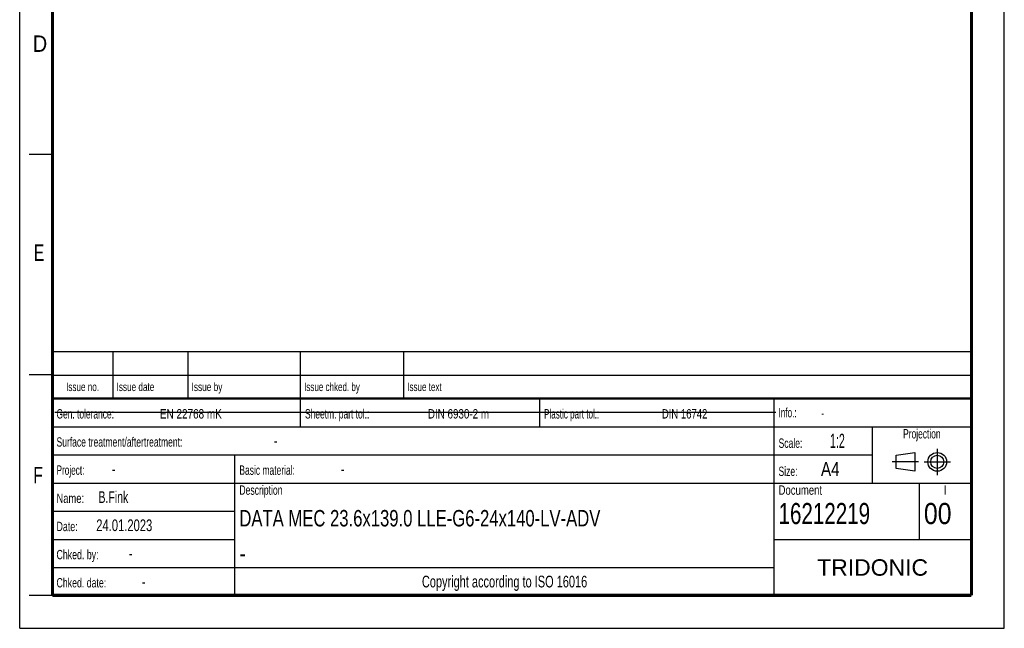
# Model space of a CAD drawing. Header units: millimetres. Extents: x 0 to 210, y 0 to 297.
# Tile 1 of 45: x 0 to 210, y 0 to 130. Entities that reach past the tile are written whole.
import ezdxf
from ezdxf.enums import TextEntityAlignment as Align

# ---------------------------------------------------------------- set-up
doc = ezdxf.new("R2010")
doc.units = ezdxf.units.MM
doc.header["$LTSCALE"] = 19.36
doc.linetypes.add('CENTER', pattern=[0.6, 0.375, -0.075, 0.075, -0.075])
doc.layers.get('0').update_dxf_attribs({"linetype": 'CONTINUOUS'})
doc.layers.add('DEFAULT_1', color=7, linetype='CENTER')
doc.layers.add('Z_NOTICE', color=7, linetype='CONTINUOUS')
doc.styles.get("Standard").update_dxf_attribs({"font": 'txt', "width": 0.7})
doc.styles.add('TEXTSTYLE_2', font='txt', dxfattribs={"width": 0.75})
doc.styles.add('TEXTSTYLE_5', font='arial.ttf')

# ---------------------------------------------------------------- blocks, each defined once
blk = doc.blocks.new('PROJEKTIONSMETHODE_BL0', base_point=(192.31, 35.47))
at = {"color": 2, "linetype": 'CONTINUOUS'}
for p, q in [((186.91, 36.87), (190.91, 37.47)), ((186.91, 34.07), (186.91, 36.87)), ((190.91, 37.47), (190.91, 33.47)), ((190.91, 33.47), (186.91, 34.07))]:
    blk.add_line(p, q, dxfattribs=at)
for radius in [2, 1.4]:
    blk.add_circle((195.71, 35.47), radius, dxfattribs=at)
at = {"layer": 'DEFAULT_1', "color": 2, "linetype": 'CENTER'}
for p, q in [((195.71, 38.27), (195.71, 32.67)), ((191.71, 35.47), (186.11, 35.47)), ((192.91, 35.47), (198.5, 35.47))]:
    blk.add_line(p, q, dxfattribs=at)

msp = doc.modelspace()

# ---------------------------------------------------------------- linework, layer by layer
at = {"color": 2, "linetype": 'CONTINUOUS'}
for p, q in [((0, 0), (0, 297)), ((210, 0), (210, 297)), ((7, 101), (2, 101)), ((6.9136, 48.9602), (6.9136, 58.9602)), ((6.9136, 58.9602), (202.9136, 58.9602)), ((19.9136, 48.9602), (19.9136, 58.9602)), ((35.9136, 48.9602), (35.9136, 58.9602)), ((59.9136, 48.9602), (59.9136, 58.9602)), ((81.9136, 48.9602), (81.9136, 58.9602)), ((202.9136, 48.9602), (202.9136, 58.9602)), ((7, 54), (2, 54)), ((6.9136, 53.9602), (202.9136, 53.9602)), ((6.9135, 6.9601), (6.9135, 48.9601)), ((6.9135, 48.9601), (202.9135, 48.9601)), ((6.9136, 48.9602), (202.9136, 48.9602)), ((59.9135, 42.9601), (59.9135, 48.9601)), ((110.9135, 42.9601), (110.9135, 48.9601)), ((160.9135, 6.9601), (160.9135, 48.9601)), ((202.9135, 6.9601), (202.9135, 48.9601)), ((6.9135, 42.9601), (202.9135, 42.9601)), ((181.9135, 30.9601), (181.9135, 42.9601)), ((6.9135, 36.9601), (181.9135, 36.9601)), ((45.9135, 6.9601), (45.9135, 36.9601)), ((6.9135, 30.9601), (202.9135, 30.9601)), ((191.9135, 18.9601), (191.9135, 30.9601)), ((6.9135, 24.9601), (45.9135, 24.9601)), ((6.9135, 18.9601), (45.9135, 18.9601)), ((160.9135, 18.9601), (202.9135, 18.9601)), ((6.9135, 12.9601), (160.9135, 12.9601)), ((7, 7), (2, 7)), ((6.9135, 6.9601), (202.9135, 6.9601)), ((0, 0), (210, 0))]:
    msp.add_line(p, q, dxfattribs=at)
at = {"color": 7, "linetype": 'CONTINUOUS'}
msp.add_line((7.4681, 46.0424), (161.2681, 46.0424), dxfattribs=at)
for points, const_width in [([(7, 7), (7, 290)], 0.7), ([(203, 7), (203, 290)], 0.7), ([(7, 49), (203, 49)], 0.5), ([(7, 7), (203, 7)], 0.7)]:
    msp.add_lwpolyline(points, dxfattribs=dict(at, const_width=const_width))

# ---------------------------------------------------------------- block references
at = {"color": 2, "linetype": 'CONTINUOUS'}
msp.add_blockref('PROJEKTIONSMETHODE_BL0', (192.3051, 35.4697), dxfattribs=at)

# ---------------------------------------------------------------- texts
at = {"color": 5, "linetype": 'CONTINUOUS', "style": 'TEXTSTYLE_2'}
for s, width, p in [('D', 0.904762, (2.8073, 122.8572)), ('E', 0.714286, (3.0025, 78.3025)), ('F', 0.714286, (2.9222, 30.897))]:
    msp.add_text(s, height=3.5, dxfattribs=dict(at, width=width)).set_placement(p)
at = {"layer": 'Z_NOTICE', "color": 5, "linetype": 'CONTINUOUS', "style": 'TEXTSTYLE_2'}
for s, height, width, p in [('Issue date ', 1.8, 0.725108, (20.6636, 50.5602)), ('Issue by ', 1.8, 0.732804, (36.6636, 50.5602)), ('Issue chked. by', 1.8, 0.711111, (60.6636, 50.5602)), ('Issue text ', 1.8, 0.712121, (82.6636, 50.5602)), ('Gen. tolerance:', 2, 0.669841, (7.851, 44.7101)), ('EN 22768 mK', 2, 0.792208, (29.9106, 44.7101)), ('Sheetm. part tol.:', 2, 0.67328, (60.851, 44.7101)), ('DIN 6930-2 m', 2, 0.78373, (87.0534, 44.7101)), ('Plastic part tol.:', 2, 0.642857, (111.851, 44.7101)), ('DIN 16742', 2, 0.759259, (136.9582, 44.7101)), ('Info.: ', 2, 0.64966, (161.851, 44.9601)), ('Surface treatment/aftertreatment: ', 2, 0.681373, (7.851, 38.7101)), ('Scale:  ', 2, 0.684524, (161.851, 38.4601)), ('1:2', 3, 0.571429, (172.8034, 38.4601)), ('-', 2.5, 0.714286, (54.1844, 38.7101)), ('Project: ', 2, 0.656085, (7.851, 32.7101)), ('-', 2.5, 0.714286, (19.6606, 32.7101)), ('Basic material: ', 2, 0.675595, (46.851, 32.7101)), ('-', 2.5, 0.714286, (68.4701, 32.7101)), ('Size: ', 2, 0.678571, (161.851, 32.4601)), (' A4', 3, 0.809524, (169.9939, 32.4601)), ('B.Fink', 2.5, 0.670635, (16.8034, 26.7101)), ('Description', 2, 0.688312, (46.851, 28.4601)), ('Document', 2, 0.761905, (161.851, 28.4601)), ('Name: ', 2, 0.746032, (7.851, 26.7101)), ('16212219', 4.5, 0.729167, (161.851, 22.2101)), ('00', 4.5, 0.880952, (192.851, 22.2101)), ('24.01.2023', 2.5, 0.714286, (16.3272, 20.7101)), ('Date: ', 2, 0.706349, (7.851, 20.7101)), ('Chked. by: ', 2, 0.701299, (7.851, 14.7101)), ('-', 2.5, 0.714286, (23.2796, 14.7101)), ('Chked. date: ', 2, 0.699634, (7.851, 8.7101)), ('-', 2.5, 0.714286, (26.0415, 8.7101))]:
    msp.add_text(s, height=height, dxfattribs=dict(at, width=width)).set_placement(p)
for s, height, width, p in [('Issue no.', 1.8, 0.719577, (13.4136, 50.5602)), ('Projection', 2, 0.671429, (192.4135, 40.4601)), ('I', 2, 0.833333, (197.4135, 28.4601)), ('Copyright according to ISO 16016', 2.5, 0.700149, (103.4135, 8.7101))]:
    msp.add_text(s, height=height, dxfattribs=dict(at, width=width)).set_placement(p, align=Align.CENTER)
at = {"layer": 'Z_NOTICE', "color": 5, "linetype": 'CONTINUOUS', "width": 0.714286}
msp.add_text('-', height=1.8, dxfattribs=at).set_placement((170.9463, 44.9601))
at = {"layer": 'Z_NOTICE', "color": 7, "linetype": 'CONTINUOUS', "style": 'TEXTSTYLE_2'}
for s, width, p in [('DATA MEC 23.6x139.0 LLE-G6-24x140-LV-ADV', 0.758929, (46.851, 21.7101)), ('-', 0.904762, (46.851, 14.2101))]:
    msp.add_text(s, height=3.5, dxfattribs=dict(at, width=width)).set_placement(p)
at = {"layer": 'Z_NOTICE', "color": 5, "linetype": 'CONTINUOUS', "style": 'TEXTSTYLE_5'}
msp.add_text('TRIDONIC', height=3.5, dxfattribs=at).set_placement((181.9135, 11.2101), align=Align.CENTER)

doc.saveas('drawing.dxf')
